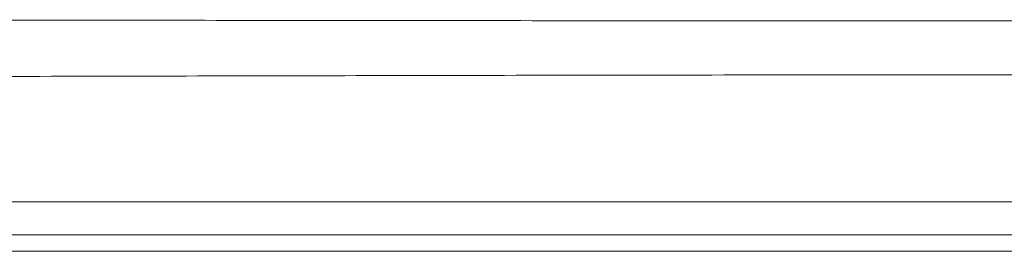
# Model space of a CAD drawing. Header units: millimetres. Extents: x -1 to 774, y -144 to 719.
# Tile 18 of 38: x 135 to 165, y 636 to 643. Entities that reach past the tile are written whole.
import ezdxf

# ---------------------------------------------------------------- set-up
doc = ezdxf.new("R2010")
doc.units = ezdxf.units.MM

msp = doc.modelspace()

# ---------------------------------------------------------------- linework, layer by layer
at = {"color": 7, "linetype": 'Continuous', "lineweight": 15}
for p, q in [((121.071, 637.287), (208.874, 637.287)), ((121.29, 636.287), (208.655, 636.287)), ((208.874, 635.787), (121.071, 635.787))]:
    msp.add_line(p, q, dxfattribs=at)
for points, knots in [([(121.441, 642.81), (121.441, 642.81), (124.789, 642.81), (131.596, 642.801), (142.334, 642.79), (153.364, 642.778), (164.551, 642.772), (175.742, 642.777), (186.792, 642.788), (195.9, 642.799), (203.089, 642.805), (206.725, 642.81), (208.503, 642.81), (208.503, 642.81)], [0, 0, 0, 0, 0.000001, 0.122979, 0.246959, 0.371334, 0.495302, 0.619275, 0.743655, 0.867641, 0.93382, 0.999999, 1, 1, 1, 1]), ([(208.874, 641.061), (208.767, 641.065), (208.66, 641.063), (208.445, 641.064), (208.123, 641.064), (207.37, 641.066), (205.856, 641.069), (204.547, 641.071), (201.913, 641.077), (200.136, 641.08), (196.541, 641.088), (194.729, 641.092), (191.091, 641.1), (189.264, 641.104), (183.755, 641.116), (180.048, 641.125), (172.564, 641.137), (168.787, 641.139), (163.068, 641.139), (161.165, 641.138), (157.385, 641.135), (155.504, 641.133), (149.888, 641.124), (146.181, 641.116), (138.839, 641.1), (135.205, 641.092), (129.811, 641.08), (128.033, 641.077), (125.398, 641.071), (124.525, 641.07), (123.224, 641.067), (122.575, 641.066), (121.822, 641.064), (121.499, 641.064), (121.285, 641.063), (121.178, 641.065), (121.071, 641.061)], [0, 0, 0, 0, 0.003906, 0.003906, 0.007812, 0.015625, 0.03125, 0.0625, 0.0625, 0.125, 0.125, 0.1875, 0.1875, 0.25, 0.25, 0.375, 0.375, 0.5, 0.5, 0.5625, 0.5625, 0.625, 0.625, 0.75, 0.75, 0.875, 0.875, 0.9375, 0.9375, 0.96875, 0.96875, 0.984375, 0.992188, 0.996094, 0.996094, 1, 1, 1, 1])]:
    msp.add_open_spline(points, degree=3, knots=knots, dxfattribs=at)

doc.saveas('drawing.dxf')
